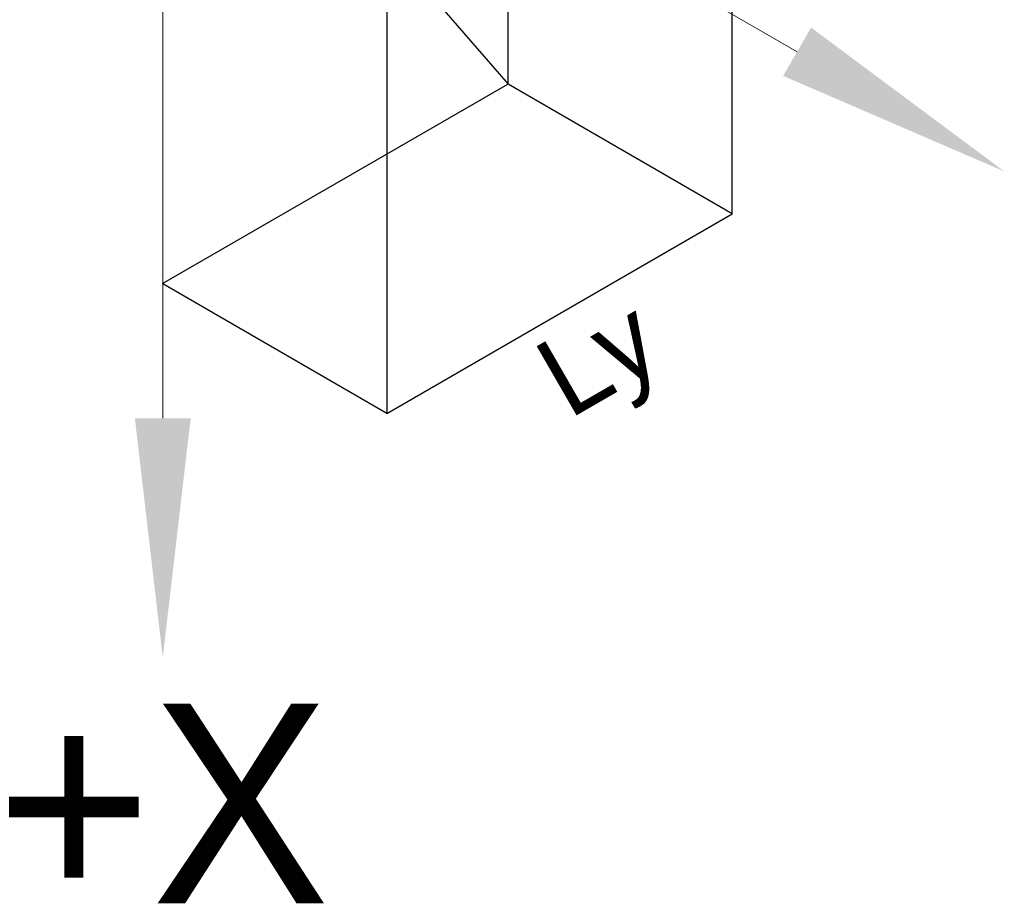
# Model space of a CAD drawing. Header units: millimetres. Extents: x -10540 to 6039, y -7467 to 6433.
# Tile 166 of 177: x 5883 to 5928, y -6940 to -6901. Entities that reach past the tile are written whole.
import ezdxf
from ezdxf.enums import TextEntityAlignment as Align

# ---------------------------------------------------------------- set-up
doc = ezdxf.new("R2010")
doc.units = ezdxf.units.MM
doc.header["$LTSCALE"] = 8
for name, color, linetype, lineweight in [('1轮廓实线层', 7, 'Continuous', 18), ('6文字层', 3, 'Continuous', 13), ('7标注层', 4, 'Continuous', 13)]:
    doc.layers.add(name, color=color, linetype=linetype, lineweight=lineweight)

msp = doc.modelspace()

# ---------------------------------------------------------------- linework, layer by layer
for p, q in [((5905.188, -6876.403), (5905.188, -6903.403)), ((5915.298, -6882.269), (5915.298, -6909.269)), ((5889.608, -6885.411), (5905.196, -6903.411)), ((5899.72, -6891.263), (5899.72, -6918.263)), ((5889.599, -6912.403), (5905.188, -6903.403)), ((5915.309, -6909.263), (5905.196, -6903.411)), ((5899.72, -6918.263), (5915.309, -6909.263)), ((5899.72, -6918.263), (5889.608, -6912.411))]:
    msp.add_line(p, q)
at = {"layer": '1轮廓实线层'}
for q in [(5889.608, -6918.48), (5918.245, -6901.945)]:
    msp.add_line((5889.608, -6885.411), q, dxfattribs=at)
at = {"layer": '7标注层'}
for points in [[(5917.615, -6903.037), (5918.875, -6900.854), (5927.598, -6907.345)], [(5888.348, -6918.48), (5890.868, -6918.48), (5889.608, -6929.28)]]:
    msp.add_solid(points, dxfattribs=at)

# ---------------------------------------------------------------- texts
at = {"layer": '6文字层'}
msp.add_text('Ly', height=3.6, rotation=30, dxfattribs=at).set_placement((5908.349, -6914.16), align=Align.TOP_CENTER)
msp.add_text('+X', height=9, dxfattribs=at).set_placement((5889.608, -6931.366), align=Align.TOP_CENTER)

doc.saveas('drawing.dxf')
